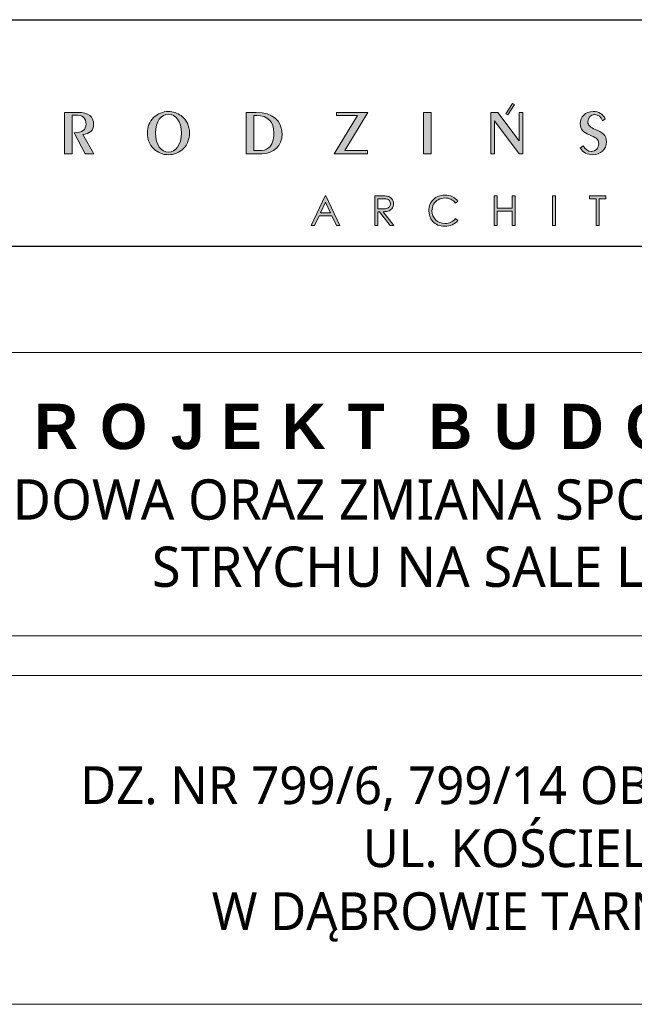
# Model space of a CAD drawing. Header units: millimetres. Extents: x 80301 to 146489, y -78581 to -28273.
# Tile 49 of 135: x 105066 to 105378, y -63404 to -62903. Entities that reach past the tile are written whole.
import ezdxf

# ---------------------------------------------------------------- set-up
doc = ezdxf.new("R2010")
doc.units = ezdxf.units.MM
doc.layers.add('opis..KF', color=250, linetype='Continuous', lineweight=15)
doc.styles.add('ARCH', font='segoeuil.ttf')

# ---------------------------------------------------------------- blocks, each defined once
blk = doc.blocks.new('A$C3E4B4AA6')
at = {"layer": 'opis..KF', "lineweight": 0}
h = blk.add_hatch(color=256, dxfattribs=at)
h.dxf.hatch_style = 1
edge = h.paths.add_edge_path()
edge.add_spline(control_points=[(450.52, 40.88), (450.52, 40.88), (450.52, 59.11), (450.52, 59.11), (450.52, 59.11), (450.52, 59.11), (448.89, 59.11), (448.89, 59.11), (448.89, 59.11), (448.89, 59.11), (448.89, 46.51), (448.89, 46.51), (448.89, 46.51), (448.89, 46.51), (439.46, 59.11), (439.46, 59.11), (439.46, 59.11), (439.46, 59.11), (436.36, 59.11), (436.36, 59.11), (436.36, 59.11), (436.36, 59.11), (436.36, 40.88), (436.36, 40.88), (436.36, 40.88), (436.36, 40.88), (437.97, 40.88), (437.97, 40.88), (437.97, 40.88), (437.97, 40.88), (437.97, 55.4), (437.97, 55.4), (437.97, 55.4), (437.97, 55.4), (448.89, 40.88), (448.89, 40.88), (448.89, 40.88), (448.89, 40.88), (450.52, 40.88), (450.52, 40.88)], knot_values=[0, 0, 0, 0, 0.090909, 0.090909, 0.090909, 0.091009, 0.181818, 0.181818, 0.181818, 0.181918, 0.272727, 0.272727, 0.272727, 0.272827, 0.363636, 0.363636, 0.363636, 0.363736, 0.454545, 0.454545, 0.454545, 0.454645, 0.545455, 0.545455, 0.545455, 0.545555, 0.636364, 0.636364, 0.636364, 0.636464, 0.727273, 0.727273, 0.727273, 0.727373, 0.818182, 0.818182, 0.818182, 0.818282, 1, 1, 1, 1], degree=3, periodic=0)
edge = h.paths.add_edge_path()
edge.add_spline(control_points=[(443.87, 58.02), (443.87, 58.02), (446.85, 62.62), (446.85, 62.62), (446.85, 62.62), (446.85, 62.62), (445.89, 63.1), (445.89, 63.1), (445.89, 63.1), (445.89, 63.1), (442.91, 58.5), (442.91, 58.5), (442.91, 58.5), (442.91, 58.5), (443.87, 58.02), (443.87, 58.02)], knot_values=[0, 0, 0, 0, 0.2, 0.2, 0.2, 0.2001, 0.4, 0.4, 0.4, 0.4001, 0.6, 0.6, 0.6, 0.6001, 1, 1, 1, 1], degree=3, periodic=0)
h = blk.add_hatch(color=256, dxfattribs=at)
h.dxf.hatch_style = 1
edge = h.paths.add_edge_path()
edge.add_spline(control_points=[(261.21, 40.88), (261.21, 40.88), (256.36, 49.43), (256.36, 49.43), (256.36, 49.43), (259.43, 49.58), (261.11, 51.19), (261.11, 53.77), (261.11, 53.77), (261.11, 57.23), (258.82, 59.11), (254.24, 59.11), (254.24, 59.11), (254.24, 59.11), (248.27, 59.11), (248.27, 59.11), (248.27, 59.11), (248.27, 59.11), (248.27, 40.88), (248.27, 40.88), (248.27, 40.88), (248.27, 40.88), (251.66, 40.88), (251.66, 40.88), (251.66, 40.88), (251.66, 40.88), (251.66, 57.94), (251.66, 57.94), (251.66, 57.94), (251.66, 57.94), (253.05, 57.94), (253.05, 57.94), (253.05, 57.94), (256.22, 57.94), (257.78, 56.62), (257.78, 53.92), (257.78, 53.92), (257.78, 51.31), (256.14, 50.36), (252.51, 50.12), (252.51, 50.12), (252.51, 50.12), (257.41, 40.88), (257.41, 40.88), (257.41, 40.88), (257.41, 40.88), (261.21, 40.88), (261.21, 40.88)], knot_values=[0, 0, 0, 0, 0.076923, 0.076923, 0.076923, 0.077023, 0.153846, 0.153846, 0.153846, 0.153946, 0.230769, 0.230769, 0.230769, 0.230869, 0.307692, 0.307692, 0.307692, 0.307792, 0.384615, 0.384615, 0.384615, 0.384715, 0.461538, 0.461538, 0.461538, 0.461638, 0.538462, 0.538462, 0.538462, 0.538562, 0.615385, 0.615385, 0.615385, 0.615485, 0.692308, 0.692308, 0.692308, 0.692408, 0.769231, 0.769231, 0.769231, 0.769331, 0.846154, 0.846154, 0.846154, 0.846254, 1, 1, 1, 1], degree=3, periodic=0)
h = blk.add_hatch(color=256, dxfattribs=at)
h.dxf.hatch_style = 1
edge = h.paths.add_edge_path()
edge.add_spline(control_points=[(303.45, 49.95), (303.45, 53.16), (302.11, 55.89), (299.68, 57.69), (299.68, 57.69), (298.04, 58.86), (296.14, 59.5), (294.15, 59.5), (294.15, 59.5), (291.66, 59.5), (289.35, 58.52), (287.59, 56.79), (287.59, 56.79), (285.79, 55.04), (284.84, 52.65), (284.84, 49.95), (284.84, 49.95), (284.84, 47.27), (285.79, 44.9), (287.54, 43.15), (287.54, 43.15), (289.35, 41.35), (291.64, 40.44), (294.15, 40.44), (294.15, 40.44), (296.63, 40.44), (298.92, 41.35), (300.72, 43.15), (300.72, 43.15), (302.5, 44.9), (303.45, 47.27), (303.45, 49.95)], knot_values=[0, 0, 0, 0, 0.111111, 0.111111, 0.111111, 0.111211, 0.222222, 0.222222, 0.222222, 0.222322, 0.333333, 0.333333, 0.333333, 0.333433, 0.444444, 0.444444, 0.444444, 0.444544, 0.555556, 0.555556, 0.555556, 0.555656, 0.666667, 0.666667, 0.666667, 0.666767, 0.777778, 0.777778, 0.777778, 0.777878, 1, 1, 1, 1], degree=3, periodic=0)
edge = h.paths.add_edge_path(flags=16)
edge.add_spline(control_points=[(299.85, 49.95), (299.85, 44.76), (297.31, 41.61), (294.15, 41.61), (294.15, 41.61), (290.95, 41.61), (288.44, 44.78), (288.44, 49.95), (288.44, 49.95), (288.44, 55.14), (290.95, 58.33), (294.15, 58.33), (294.15, 58.33), (297.31, 58.33), (299.85, 55.16), (299.85, 49.95)], knot_values=[0, 0, 0, 0, 0.2, 0.2, 0.2, 0.2001, 0.4, 0.4, 0.4, 0.4001, 0.6, 0.6, 0.6, 0.6001, 1, 1, 1, 1], degree=3, periodic=0)
h = blk.add_hatch(color=256, dxfattribs=at)
h.dxf.hatch_style = 1
edge = h.paths.add_edge_path()
edge.add_spline(control_points=[(344.26, 49.58), (344.26, 55.48), (340.09, 59.11), (332.9, 59.11), (332.9, 59.11), (332.9, 59.11), (328.45, 59.11), (328.45, 59.11), (328.45, 59.11), (328.45, 59.11), (328.45, 40.88), (328.45, 40.88), (328.45, 40.88), (328.45, 40.88), (335.34, 40.88), (335.34, 40.88), (335.34, 40.88), (340.72, 40.88), (344.26, 44.39), (344.26, 49.58)], knot_values=[0, 0, 0, 0, 0.166667, 0.166667, 0.166667, 0.166767, 0.333333, 0.333333, 0.333333, 0.333433, 0.5, 0.5, 0.5, 0.5001, 0.666667, 0.666667, 0.666667, 0.666767, 1, 1, 1, 1], degree=3, periodic=0)
edge = h.paths.add_edge_path(flags=16)
edge.add_spline(control_points=[(340.63, 50.04), (340.63, 47), (339.75, 44.71), (338.31, 43.44), (338.31, 43.44), (337.29, 42.56), (335.85, 42.25), (333.81, 42.25), (333.81, 42.25), (333.81, 42.25), (331.81, 42.25), (331.81, 42.25), (331.81, 42.25), (331.81, 42.25), (331.81, 57.74), (331.81, 57.74), (331.81, 57.74), (331.81, 57.74), (333.07, 57.74), (333.07, 57.74), (333.07, 57.74), (337.97, 57.74), (340.63, 55.01), (340.63, 50.04)], knot_values=[0, 0, 0, 0, 0.142857, 0.142857, 0.142857, 0.142957, 0.285714, 0.285714, 0.285714, 0.285814, 0.428571, 0.428571, 0.428571, 0.428671, 0.571429, 0.571429, 0.571429, 0.571529, 0.714286, 0.714286, 0.714286, 0.714386, 1, 1, 1, 1], degree=3, periodic=0)
h = blk.add_hatch(color=256, dxfattribs=at)
h.dxf.hatch_style = 1
edge = h.paths.add_edge_path()
edge.add_spline(control_points=[(382.16, 59.11), (382.16, 59.11), (368.32, 59.11), (368.32, 59.11), (368.32, 59.11), (368.32, 59.11), (368.32, 57.74), (368.32, 57.74), (368.32, 57.74), (368.32, 57.74), (377.58, 57.74), (377.58, 57.74), (377.58, 57.74), (377.58, 57.74), (367.28, 40.88), (367.28, 40.88), (367.28, 40.88), (367.28, 40.88), (381.97, 40.88), (381.97, 40.88), (381.97, 40.88), (381.97, 40.88), (381.97, 42.25), (381.97, 42.25), (381.97, 42.25), (381.97, 42.25), (371.88, 42.25), (371.88, 42.25), (371.88, 42.25), (371.88, 42.25), (382.16, 59.11), (382.16, 59.11)], knot_values=[0, 0, 0, 0, 0.111111, 0.111111, 0.111111, 0.111211, 0.222222, 0.222222, 0.222222, 0.222322, 0.333333, 0.333333, 0.333333, 0.333433, 0.444444, 0.444444, 0.444444, 0.444544, 0.555556, 0.555556, 0.555556, 0.555656, 0.666667, 0.666667, 0.666667, 0.666767, 0.777778, 0.777778, 0.777778, 0.777878, 1, 1, 1, 1], degree=3, periodic=0)
h = blk.add_hatch(color=256, dxfattribs=at)
h.dxf.hatch_style = 1
edge = h.paths.add_edge_path()
edge.add_spline(control_points=[(410.03, 40.88), (410.03, 40.88), (410.03, 59.11), (410.03, 59.11), (410.03, 59.11), (410.03, 59.11), (406.69, 59.11), (406.69, 59.11), (406.69, 59.11), (406.69, 59.11), (406.69, 40.88), (406.69, 40.88), (406.69, 40.88), (406.69, 40.88), (410.03, 40.88), (410.03, 40.88)], knot_values=[0, 0, 0, 0, 0.2, 0.2, 0.2, 0.2001, 0.4, 0.4, 0.4, 0.4001, 0.6, 0.6, 0.6, 0.6001, 1, 1, 1, 1], degree=3, periodic=0)
h = blk.add_hatch(color=256, dxfattribs=at)
h.dxf.hatch_style = 1
edge = h.paths.add_edge_path()
edge.add_spline(control_points=[(487.4, 46.07), (487.4, 49.21), (485.45, 50.31), (482.45, 51.6), (482.45, 51.6), (480.41, 52.48), (479.16, 53.28), (479.16, 55.04), (479.16, 55.04), (479.16, 56.87), (480.41, 58.11), (482.16, 58.11), (482.16, 58.11), (483.79, 58.11), (485.04, 57.18), (485.67, 55.45), (485.67, 55.45), (485.67, 55.45), (486.86, 56.26), (486.86, 56.26), (486.86, 56.26), (485.94, 58.33), (483.99, 59.5), (481.48, 59.5), (481.48, 59.5), (478.07, 59.5), (475.8, 57.18), (475.8, 54.09), (475.8, 54.09), (475.8, 51.63), (477.12, 50.31), (479.82, 49.19), (479.82, 49.19), (482.28, 48.19), (483.96, 47.53), (483.96, 45.22), (483.96, 45.22), (483.96, 43.32), (482.65, 41.91), (480.68, 41.91), (480.68, 41.91), (479.29, 41.91), (477.95, 42.76), (477.12, 44.34), (477.12, 44.34), (477.12, 44.34), (475.78, 43.39), (475.78, 43.39), (475.78, 43.39), (477.12, 41.35), (478.9, 40.44), (481.38, 40.44), (481.38, 40.44), (484.84, 40.44), (487.4, 42.78), (487.4, 46.07)], knot_values=[0, 0, 0, 0, 0.066667, 0.066667, 0.066667, 0.066767, 0.133333, 0.133333, 0.133333, 0.133433, 0.2, 0.2, 0.2, 0.2001, 0.266667, 0.266667, 0.266667, 0.266767, 0.333333, 0.333333, 0.333333, 0.333433, 0.4, 0.4, 0.4, 0.4001, 0.466667, 0.466667, 0.466667, 0.466767, 0.533333, 0.533333, 0.533333, 0.533433, 0.6, 0.6, 0.6, 0.6001, 0.666667, 0.666667, 0.666667, 0.666767, 0.733333, 0.733333, 0.733333, 0.733433, 0.8, 0.8, 0.8, 0.8001, 0.866667, 0.866667, 0.866667, 0.866767, 1, 1, 1, 1], degree=3, periodic=0)
h = blk.add_hatch(color=256, dxfattribs=at)
h.dxf.hatch_style = 1
edge = h.paths.add_edge_path()
edge.add_spline(control_points=[(363.59, 22.31), (363.59, 22.31), (369.72, 9.18), (369.72, 9.18), (369.72, 9.18), (369.72, 9.18), (368.31, 9.18), (368.31, 9.18), (368.31, 9.18), (368.31, 9.18), (366.25, 13.5), (366.25, 13.5), (366.25, 13.5), (366.25, 13.5), (360.57, 13.5), (360.57, 13.5), (360.57, 13.5), (360.57, 13.5), (358.53, 9.18), (358.53, 9.18), (358.53, 9.18), (358.53, 9.18), (357.06, 9.18), (357.06, 9.18), (357.06, 9.18), (357.06, 9.18), (363.26, 22.31), (363.26, 22.31), (363.26, 22.31), (363.26, 22.31), (363.59, 22.31), (363.59, 22.31)], knot_values=[0, 0, 0, 0, 0.111111, 0.111111, 0.111111, 0.111211, 0.222222, 0.222222, 0.222222, 0.222322, 0.333333, 0.333333, 0.333333, 0.333433, 0.444444, 0.444444, 0.444444, 0.444544, 0.555556, 0.555556, 0.555556, 0.555656, 0.666667, 0.666667, 0.666667, 0.666767, 0.777778, 0.777778, 0.777778, 0.777878, 1, 1, 1, 1], degree=3, periodic=0)
edge = h.paths.add_edge_path(flags=16)
edge.add_spline(control_points=[(363.43, 19.56), (363.43, 19.56), (361.17, 14.78), (361.17, 14.78), (361.17, 14.78), (361.17, 14.78), (365.68, 14.78), (365.68, 14.78), (365.68, 14.78), (365.68, 14.78), (363.43, 19.56), (363.43, 19.56)], knot_values=[0, 0, 0, 0, 0.25, 0.25, 0.25, 0.2501, 0.5, 0.5, 0.5, 0.5001, 1, 1, 1, 1], degree=3, periodic=0)
h = blk.add_hatch(color=256, dxfattribs=at)
h.dxf.hatch_style = 1
edge = h.paths.add_edge_path()
edge.add_spline(control_points=[(385.19, 22.31), (385.19, 22.31), (387.81, 22.31), (387.81, 22.31), (387.81, 22.31), (389.27, 22.31), (390.26, 22.25), (390.78, 22.13), (390.78, 22.13), (391.56, 21.96), (392.19, 21.57), (392.68, 20.99), (392.68, 20.99), (393.17, 20.4), (393.42, 19.68), (393.42, 18.82), (393.42, 18.82), (393.42, 18.11), (393.25, 17.48), (392.91, 16.94), (392.91, 16.94), (392.58, 16.4), (392.09, 15.99), (391.47, 15.72), (391.47, 15.72), (390.84, 15.44), (389.98, 15.3), (388.87, 15.29), (388.87, 15.29), (388.87, 15.29), (393.6, 9.18), (393.6, 9.18), (393.6, 9.18), (393.6, 9.18), (391.99, 9.18), (391.99, 9.18), (391.99, 9.18), (391.99, 9.18), (387.26, 15.29), (387.26, 15.29), (387.26, 15.29), (387.26, 15.29), (386.51, 15.29), (386.51, 15.29), (386.51, 15.29), (386.51, 15.29), (386.51, 9.18), (386.51, 9.18), (386.51, 9.18), (386.51, 9.18), (385.19, 9.18), (385.19, 9.18), (385.19, 9.18), (385.19, 9.18), (385.19, 22.31), (385.19, 22.31)], knot_values=[0, 0, 0, 0, 0.066667, 0.066667, 0.066667, 0.066767, 0.133333, 0.133333, 0.133333, 0.133433, 0.2, 0.2, 0.2, 0.2001, 0.266667, 0.266667, 0.266667, 0.266767, 0.333333, 0.333333, 0.333333, 0.333433, 0.4, 0.4, 0.4, 0.4001, 0.466667, 0.466667, 0.466667, 0.466767, 0.533333, 0.533333, 0.533333, 0.533433, 0.6, 0.6, 0.6, 0.6001, 0.666667, 0.666667, 0.666667, 0.666767, 0.733333, 0.733333, 0.733333, 0.733433, 0.8, 0.8, 0.8, 0.8001, 0.866667, 0.866667, 0.866667, 0.866767, 1, 1, 1, 1], degree=3, periodic=0)
edge = h.paths.add_edge_path(flags=16)
edge.add_spline(control_points=[(386.51, 21.03), (386.51, 21.03), (386.51, 16.57), (386.51, 16.57), (386.51, 16.57), (386.51, 16.57), (388.77, 16.55), (388.77, 16.55), (388.77, 16.55), (389.65, 16.55), (390.3, 16.64), (390.72, 16.8), (390.72, 16.8), (391.14, 16.97), (391.47, 17.24), (391.71, 17.6), (391.71, 17.6), (391.94, 17.97), (392.06, 18.37), (392.06, 18.83), (392.06, 18.83), (392.06, 19.27), (391.94, 19.67), (391.7, 20.03), (391.7, 20.03), (391.47, 20.39), (391.15, 20.65), (390.76, 20.8), (390.76, 20.8), (390.38, 20.96), (389.73, 21.03), (388.83, 21.03), (388.83, 21.03), (388.83, 21.03), (386.51, 21.03), (386.51, 21.03)], knot_values=[0, 0, 0, 0, 0.1, 0.1, 0.1, 0.1001, 0.2, 0.2, 0.2, 0.2001, 0.3, 0.3, 0.3, 0.3001, 0.4, 0.4, 0.4, 0.4001, 0.5, 0.5, 0.5, 0.5001, 0.6, 0.6, 0.6, 0.6001, 0.7, 0.7, 0.7, 0.7001, 0.8, 0.8, 0.8, 0.8001, 1, 1, 1, 1], degree=3, periodic=0)
h = blk.add_hatch(color=256, dxfattribs=at)
h.dxf.hatch_style = 1
edge = h.paths.add_edge_path()
edge.add_spline(control_points=[(421.82, 19.89), (421.82, 19.89), (420.79, 19.09), (420.79, 19.09), (420.79, 19.09), (420.22, 19.84), (419.53, 20.4), (418.73, 20.79), (418.73, 20.79), (417.93, 21.17), (417.05, 21.36), (416.09, 21.36), (416.09, 21.36), (415.05, 21.36), (414.08, 21.11), (413.18, 20.61), (413.18, 20.61), (412.29, 20.1), (411.6, 19.43), (411.11, 18.58), (411.11, 18.58), (410.62, 17.73), (410.38, 16.78), (410.38, 15.72), (410.38, 15.72), (410.38, 14.12), (410.92, 12.78), (412.02, 11.71), (412.02, 11.71), (413.12, 10.64), (414.5, 10.1), (416.17, 10.1), (416.17, 10.1), (418.01, 10.1), (419.55, 10.82), (420.79, 12.26), (420.79, 12.26), (420.79, 12.26), (421.82, 11.47), (421.82, 11.47), (421.82, 11.47), (421.17, 10.64), (420.35, 9.99), (419.37, 9.54), (419.37, 9.54), (418.39, 9.08), (417.3, 8.86), (416.09, 8.86), (416.09, 8.86), (413.79, 8.86), (411.98, 9.62), (410.66, 11.15), (410.66, 11.15), (409.54, 12.44), (408.99, 14), (408.99, 15.82), (408.99, 15.82), (408.99, 17.74), (409.66, 19.36), (411.01, 20.67), (411.01, 20.67), (412.36, 21.99), (414.04, 22.64), (416.07, 22.64), (416.07, 22.64), (417.3, 22.64), (418.4, 22.4), (419.39, 21.92), (419.39, 21.92), (420.38, 21.43), (421.19, 20.76), (421.82, 19.89)], knot_values=[0, 0, 0, 0, 0.052632, 0.052632, 0.052632, 0.052732, 0.105263, 0.105263, 0.105263, 0.105363, 0.157895, 0.157895, 0.157895, 0.157995, 0.210526, 0.210526, 0.210526, 0.210626, 0.263158, 0.263158, 0.263158, 0.263258, 0.315789, 0.315789, 0.315789, 0.315889, 0.368421, 0.368421, 0.368421, 0.368521, 0.421053, 0.421053, 0.421053, 0.421153, 0.473684, 0.473684, 0.473684, 0.473784, 0.526316, 0.526316, 0.526316, 0.526416, 0.578947, 0.578947, 0.578947, 0.579047, 0.631579, 0.631579, 0.631579, 0.631679, 0.684211, 0.684211, 0.684211, 0.684311, 0.736842, 0.736842, 0.736842, 0.736942, 0.789474, 0.789474, 0.789474, 0.789574, 0.842105, 0.842105, 0.842105, 0.842205, 0.894737, 0.894737, 0.894737, 0.894837, 1, 1, 1, 1], degree=3, periodic=0)
h = blk.add_hatch(color=256, dxfattribs=at)
h.dxf.hatch_style = 1
edge = h.paths.add_edge_path()
edge.add_spline(control_points=[(437.81, 22.31), (437.81, 22.31), (439.13, 22.31), (439.13, 22.31), (439.13, 22.31), (439.13, 22.31), (439.13, 16.81), (439.13, 16.81), (439.13, 16.81), (439.13, 16.81), (445.82, 16.81), (445.82, 16.81), (445.82, 16.81), (445.82, 16.81), (445.82, 22.31), (445.82, 22.31), (445.82, 22.31), (445.82, 22.31), (447.13, 22.31), (447.13, 22.31), (447.13, 22.31), (447.13, 22.31), (447.13, 9.18), (447.13, 9.18), (447.13, 9.18), (447.13, 9.18), (445.82, 9.18), (445.82, 9.18), (445.82, 9.18), (445.82, 9.18), (445.82, 15.53), (445.82, 15.53), (445.82, 15.53), (445.82, 15.53), (439.13, 15.53), (439.13, 15.53), (439.13, 15.53), (439.13, 15.53), (439.13, 9.18), (439.13, 9.18), (439.13, 9.18), (439.13, 9.18), (437.81, 9.18), (437.81, 9.18), (437.81, 9.18), (437.81, 9.18), (437.81, 22.31), (437.81, 22.31)], knot_values=[0, 0, 0, 0, 0.076923, 0.076923, 0.076923, 0.077023, 0.153846, 0.153846, 0.153846, 0.153946, 0.230769, 0.230769, 0.230769, 0.230869, 0.307692, 0.307692, 0.307692, 0.307792, 0.384615, 0.384615, 0.384615, 0.384715, 0.461538, 0.461538, 0.461538, 0.461638, 0.538462, 0.538462, 0.538462, 0.538562, 0.615385, 0.615385, 0.615385, 0.615485, 0.692308, 0.692308, 0.692308, 0.692408, 0.769231, 0.769231, 0.769231, 0.769331, 0.846154, 0.846154, 0.846154, 0.846254, 1, 1, 1, 1], degree=3, periodic=0)
h = blk.add_hatch(color=256, dxfattribs=at)
h.dxf.hatch_style = 1
edge = h.paths.add_edge_path()
edge.add_spline(control_points=[(463.51, 22.31), (463.51, 22.31), (464.83, 22.31), (464.83, 22.31), (464.83, 22.31), (464.83, 22.31), (464.83, 9.18), (464.83, 9.18), (464.83, 9.18), (464.83, 9.18), (463.51, 9.18), (463.51, 9.18), (463.51, 9.18), (463.51, 9.18), (463.51, 22.31), (463.51, 22.31)], knot_values=[0, 0, 0, 0, 0.2, 0.2, 0.2, 0.2001, 0.4, 0.4, 0.4, 0.4001, 0.6, 0.6, 0.6, 0.6001, 1, 1, 1, 1], degree=3, periodic=0)
h = blk.add_hatch(color=256, dxfattribs=at)
h.dxf.hatch_style = 1
edge = h.paths.add_edge_path()
edge.add_spline(control_points=[(479.91, 21.03), (479.91, 21.03), (479.91, 22.31), (479.91, 22.31), (479.91, 22.31), (479.91, 22.31), (487.09, 22.31), (487.09, 22.31), (487.09, 22.31), (487.09, 22.31), (487.09, 21.03), (487.09, 21.03), (487.09, 21.03), (487.09, 21.03), (484.17, 21.03), (484.17, 21.03), (484.17, 21.03), (484.17, 21.03), (484.17, 9.18), (484.17, 9.18), (484.17, 9.18), (484.17, 9.18), (482.83, 9.18), (482.83, 9.18), (482.83, 9.18), (482.83, 9.18), (482.83, 21.03), (482.83, 21.03), (482.83, 21.03), (482.83, 21.03), (479.91, 21.03), (479.91, 21.03)], knot_values=[0, 0, 0, 0, 0.111111, 0.111111, 0.111111, 0.111211, 0.222222, 0.222222, 0.222222, 0.222322, 0.333333, 0.333333, 0.333333, 0.333433, 0.444444, 0.444444, 0.444444, 0.444544, 0.555556, 0.555556, 0.555556, 0.555656, 0.666667, 0.666667, 0.666667, 0.666767, 0.777778, 0.777778, 0.777778, 0.777878, 1, 1, 1, 1], degree=3, periodic=0)
at = {"layer": 'opis..KF', "lineweight": 30}
blk.add_lwpolyline([(0, 100), (933, 100), (933, 0), (0, 0)], close=True, dxfattribs=at)
at = {"layer": 'opis..KF', "lineweight": 0}
for points, knots in [([(443.87, 58.02), (443.87, 58.02), (446.85, 62.62), (446.85, 62.62), (446.85, 62.62), (446.85, 62.62), (445.89, 63.1), (445.89, 63.1), (445.89, 63.1), (445.89, 63.1), (442.91, 58.5), (442.91, 58.5), (442.91, 58.5), (442.91, 58.5), (443.87, 58.02), (443.87, 58.02)], [0, 0, 0, 0, 0.2, 0.2, 0.2, 0.2, 0.4, 0.4, 0.4, 0.4, 0.6, 0.6, 0.6, 0.6, 1, 1, 1, 1]), ([(261.21, 40.88), (261.21, 40.88), (256.36, 49.43), (256.36, 49.43), (256.36, 49.43), (259.43, 49.58), (261.11, 51.19), (261.11, 53.77), (261.11, 53.77), (261.11, 57.23), (258.82, 59.11), (254.24, 59.11), (254.24, 59.11), (254.24, 59.11), (248.27, 59.11), (248.27, 59.11), (248.27, 59.11), (248.27, 59.11), (248.27, 40.88), (248.27, 40.88), (248.27, 40.88), (248.27, 40.88), (251.66, 40.88), (251.66, 40.88), (251.66, 40.88), (251.66, 40.88), (251.66, 57.94), (251.66, 57.94), (251.66, 57.94), (251.66, 57.94), (253.05, 57.94), (253.05, 57.94), (253.05, 57.94), (256.22, 57.94), (257.78, 56.62), (257.78, 53.92), (257.78, 53.92), (257.78, 51.31), (256.14, 50.36), (252.51, 50.12), (252.51, 50.12), (252.51, 50.12), (257.41, 40.88), (257.41, 40.88), (257.41, 40.88), (257.41, 40.88), (261.21, 40.88), (261.21, 40.88)], [0, 0, 0, 0, 0.076923, 0.076923, 0.076923, 0.076923, 0.153846, 0.153846, 0.153846, 0.153846, 0.230769, 0.230769, 0.230769, 0.230769, 0.307692, 0.307692, 0.307692, 0.307692, 0.384615, 0.384615, 0.384615, 0.384615, 0.461538, 0.461538, 0.461538, 0.461538, 0.538462, 0.538462, 0.538462, 0.538462, 0.615385, 0.615385, 0.615385, 0.615385, 0.692308, 0.692308, 0.692308, 0.692308, 0.769231, 0.769231, 0.769231, 0.769231, 0.846154, 0.846154, 0.846154, 0.846154, 1, 1, 1, 1]), ([(303.45, 49.95), (303.45, 53.16), (302.11, 55.89), (299.68, 57.69), (299.68, 57.69), (298.04, 58.86), (296.14, 59.5), (294.15, 59.5), (294.15, 59.5), (291.66, 59.5), (289.35, 58.52), (287.59, 56.79), (287.59, 56.79), (285.79, 55.04), (284.84, 52.65), (284.84, 49.95), (284.84, 49.95), (284.84, 47.27), (285.79, 44.9), (287.54, 43.15), (287.54, 43.15), (289.35, 41.35), (291.64, 40.44), (294.15, 40.44), (294.15, 40.44), (296.63, 40.44), (298.92, 41.35), (300.72, 43.15), (300.72, 43.15), (302.5, 44.9), (303.45, 47.27), (303.45, 49.95)], [0, 0, 0, 0, 0.111111, 0.111111, 0.111111, 0.111111, 0.222222, 0.222222, 0.222222, 0.222222, 0.333333, 0.333333, 0.333333, 0.333333, 0.444444, 0.444444, 0.444444, 0.444444, 0.555556, 0.555556, 0.555556, 0.555556, 0.666667, 0.666667, 0.666667, 0.666667, 0.777778, 0.777778, 0.777778, 0.777778, 1, 1, 1, 1]), ([(299.85, 49.95), (299.85, 44.76), (297.31, 41.61), (294.15, 41.61), (294.15, 41.61), (290.95, 41.61), (288.44, 44.78), (288.44, 49.95), (288.44, 49.95), (288.44, 55.14), (290.95, 58.33), (294.15, 58.33), (294.15, 58.33), (297.31, 58.33), (299.85, 55.16), (299.85, 49.95)], [0, 0, 0, 0, 0.2, 0.2, 0.2, 0.2, 0.4, 0.4, 0.4, 0.4, 0.6, 0.6, 0.6, 0.6, 1, 1, 1, 1]), ([(344.26, 49.58), (344.26, 55.48), (340.09, 59.11), (332.9, 59.11), (332.9, 59.11), (332.9, 59.11), (328.45, 59.11), (328.45, 59.11), (328.45, 59.11), (328.45, 59.11), (328.45, 40.88), (328.45, 40.88), (328.45, 40.88), (328.45, 40.88), (335.34, 40.88), (335.34, 40.88), (335.34, 40.88), (340.72, 40.88), (344.26, 44.39), (344.26, 49.58)], [0, 0, 0, 0, 0.166667, 0.166667, 0.166667, 0.166667, 0.333333, 0.333333, 0.333333, 0.333333, 0.5, 0.5, 0.5, 0.5, 0.666667, 0.666667, 0.666667, 0.666667, 1, 1, 1, 1]), ([(340.63, 50.04), (340.63, 47), (339.75, 44.71), (338.31, 43.44), (338.31, 43.44), (337.29, 42.56), (335.85, 42.25), (333.81, 42.25), (333.81, 42.25), (333.81, 42.25), (331.81, 42.25), (331.81, 42.25), (331.81, 42.25), (331.81, 42.25), (331.81, 57.74), (331.81, 57.74), (331.81, 57.74), (331.81, 57.74), (333.07, 57.74), (333.07, 57.74), (333.07, 57.74), (337.97, 57.74), (340.63, 55.01), (340.63, 50.04)], [0, 0, 0, 0, 0.142857, 0.142857, 0.142857, 0.142857, 0.285714, 0.285714, 0.285714, 0.285714, 0.428571, 0.428571, 0.428571, 0.428571, 0.571429, 0.571429, 0.571429, 0.571429, 0.714286, 0.714286, 0.714286, 0.714286, 1, 1, 1, 1]), ([(382.16, 59.11), (382.16, 59.11), (368.32, 59.11), (368.32, 59.11), (368.32, 59.11), (368.32, 59.11), (368.32, 57.74), (368.32, 57.74), (368.32, 57.74), (368.32, 57.74), (377.58, 57.74), (377.58, 57.74), (377.58, 57.74), (377.58, 57.74), (367.28, 40.88), (367.28, 40.88), (367.28, 40.88), (367.28, 40.88), (381.97, 40.88), (381.97, 40.88), (381.97, 40.88), (381.97, 40.88), (381.97, 42.25), (381.97, 42.25), (381.97, 42.25), (381.97, 42.25), (371.88, 42.25), (371.88, 42.25), (371.88, 42.25), (371.88, 42.25), (382.16, 59.11), (382.16, 59.11)], [0, 0, 0, 0, 0.111111, 0.111111, 0.111111, 0.111111, 0.222222, 0.222222, 0.222222, 0.222222, 0.333333, 0.333333, 0.333333, 0.333333, 0.444444, 0.444444, 0.444444, 0.444444, 0.555556, 0.555556, 0.555556, 0.555556, 0.666667, 0.666667, 0.666667, 0.666667, 0.777778, 0.777778, 0.777778, 0.777778, 1, 1, 1, 1]), ([(410.03, 40.88), (410.03, 40.88), (410.03, 59.11), (410.03, 59.11), (410.03, 59.11), (410.03, 59.11), (406.69, 59.11), (406.69, 59.11), (406.69, 59.11), (406.69, 59.11), (406.69, 40.88), (406.69, 40.88), (406.69, 40.88), (406.69, 40.88), (410.03, 40.88), (410.03, 40.88)], [0, 0, 0, 0, 0.2, 0.2, 0.2, 0.2, 0.4, 0.4, 0.4, 0.4, 0.6, 0.6, 0.6, 0.6, 1, 1, 1, 1]), ([(450.52, 40.88), (450.52, 40.88), (450.52, 59.11), (450.52, 59.11), (450.52, 59.11), (450.52, 59.11), (448.89, 59.11), (448.89, 59.11), (448.89, 59.11), (448.89, 59.11), (448.89, 46.51), (448.89, 46.51), (448.89, 46.51), (448.89, 46.51), (439.46, 59.11), (439.46, 59.11), (439.46, 59.11), (439.46, 59.11), (436.36, 59.11), (436.36, 59.11), (436.36, 59.11), (436.36, 59.11), (436.36, 40.88), (436.36, 40.88), (436.36, 40.88), (436.36, 40.88), (437.97, 40.88), (437.97, 40.88), (437.97, 40.88), (437.97, 40.88), (437.97, 55.4), (437.97, 55.4), (437.97, 55.4), (437.97, 55.4), (448.89, 40.88), (448.89, 40.88), (448.89, 40.88), (448.89, 40.88), (450.52, 40.88), (450.52, 40.88)], [0, 0, 0, 0, 0.090909, 0.090909, 0.090909, 0.090909, 0.181818, 0.181818, 0.181818, 0.181818, 0.272727, 0.272727, 0.272727, 0.272727, 0.363636, 0.363636, 0.363636, 0.363636, 0.454545, 0.454545, 0.454545, 0.454545, 0.545455, 0.545455, 0.545455, 0.545455, 0.636364, 0.636364, 0.636364, 0.636364, 0.727273, 0.727273, 0.727273, 0.727273, 0.818182, 0.818182, 0.818182, 0.818182, 1, 1, 1, 1]), ([(487.4, 46.07), (487.4, 49.21), (485.45, 50.31), (482.45, 51.6), (482.45, 51.6), (480.41, 52.48), (479.16, 53.28), (479.16, 55.04), (479.16, 55.04), (479.16, 56.87), (480.41, 58.11), (482.16, 58.11), (482.16, 58.11), (483.79, 58.11), (485.04, 57.18), (485.67, 55.45), (485.67, 55.45), (485.67, 55.45), (486.86, 56.26), (486.86, 56.26), (486.86, 56.26), (485.94, 58.33), (483.99, 59.5), (481.48, 59.5), (481.48, 59.5), (478.07, 59.5), (475.8, 57.18), (475.8, 54.09), (475.8, 54.09), (475.8, 51.63), (477.12, 50.31), (479.82, 49.19), (479.82, 49.19), (482.28, 48.19), (483.96, 47.53), (483.96, 45.22), (483.96, 45.22), (483.96, 43.32), (482.65, 41.91), (480.68, 41.91), (480.68, 41.91), (479.29, 41.91), (477.95, 42.76), (477.12, 44.34), (477.12, 44.34), (477.12, 44.34), (475.78, 43.39), (475.78, 43.39), (475.78, 43.39), (477.12, 41.35), (478.9, 40.44), (481.38, 40.44), (481.38, 40.44), (484.84, 40.44), (487.4, 42.78), (487.4, 46.07)], [0, 0, 0, 0, 0.066667, 0.066667, 0.066667, 0.066667, 0.133333, 0.133333, 0.133333, 0.133333, 0.2, 0.2, 0.2, 0.2, 0.266667, 0.266667, 0.266667, 0.266667, 0.333333, 0.333333, 0.333333, 0.333333, 0.4, 0.4, 0.4, 0.4, 0.466667, 0.466667, 0.466667, 0.466667, 0.533333, 0.533333, 0.533333, 0.533333, 0.6, 0.6, 0.6, 0.6, 0.666667, 0.666667, 0.666667, 0.666667, 0.733333, 0.733333, 0.733333, 0.733333, 0.8, 0.8, 0.8, 0.8, 0.866667, 0.866667, 0.866667, 0.866667, 1, 1, 1, 1]), ([(363.59, 22.31), (363.59, 22.31), (369.72, 9.18), (369.72, 9.18), (369.72, 9.18), (369.72, 9.18), (368.31, 9.18), (368.31, 9.18), (368.31, 9.18), (368.31, 9.18), (366.25, 13.5), (366.25, 13.5), (366.25, 13.5), (366.25, 13.5), (360.57, 13.5), (360.57, 13.5), (360.57, 13.5), (360.57, 13.5), (358.53, 9.18), (358.53, 9.18), (358.53, 9.18), (358.53, 9.18), (357.06, 9.18), (357.06, 9.18), (357.06, 9.18), (357.06, 9.18), (363.26, 22.31), (363.26, 22.31), (363.26, 22.31), (363.26, 22.31), (363.59, 22.31), (363.59, 22.31)], [0, 0, 0, 0, 0.111111, 0.111111, 0.111111, 0.111111, 0.222222, 0.222222, 0.222222, 0.222222, 0.333333, 0.333333, 0.333333, 0.333333, 0.444444, 0.444444, 0.444444, 0.444444, 0.555556, 0.555556, 0.555556, 0.555556, 0.666667, 0.666667, 0.666667, 0.666667, 0.777778, 0.777778, 0.777778, 0.777778, 1, 1, 1, 1]), ([(385.19, 22.31), (385.19, 22.31), (387.81, 22.31), (387.81, 22.31), (387.81, 22.31), (389.27, 22.31), (390.26, 22.25), (390.78, 22.13), (390.78, 22.13), (391.56, 21.96), (392.19, 21.57), (392.68, 20.99), (392.68, 20.99), (393.17, 20.4), (393.42, 19.68), (393.42, 18.82), (393.42, 18.82), (393.42, 18.11), (393.25, 17.48), (392.91, 16.94), (392.91, 16.94), (392.58, 16.4), (392.09, 15.99), (391.47, 15.72), (391.47, 15.72), (390.84, 15.44), (389.98, 15.3), (388.87, 15.29), (388.87, 15.29), (388.87, 15.29), (393.6, 9.18), (393.6, 9.18), (393.6, 9.18), (393.6, 9.18), (391.99, 9.18), (391.99, 9.18), (391.99, 9.18), (391.99, 9.18), (387.26, 15.29), (387.26, 15.29), (387.26, 15.29), (387.26, 15.29), (386.51, 15.29), (386.51, 15.29), (386.51, 15.29), (386.51, 15.29), (386.51, 9.18), (386.51, 9.18), (386.51, 9.18), (386.51, 9.18), (385.19, 9.18), (385.19, 9.18), (385.19, 9.18), (385.19, 9.18), (385.19, 22.31), (385.19, 22.31)], [0, 0, 0, 0, 0.066667, 0.066667, 0.066667, 0.066667, 0.133333, 0.133333, 0.133333, 0.133333, 0.2, 0.2, 0.2, 0.2, 0.266667, 0.266667, 0.266667, 0.266667, 0.333333, 0.333333, 0.333333, 0.333333, 0.4, 0.4, 0.4, 0.4, 0.466667, 0.466667, 0.466667, 0.466667, 0.533333, 0.533333, 0.533333, 0.533333, 0.6, 0.6, 0.6, 0.6, 0.666667, 0.666667, 0.666667, 0.666667, 0.733333, 0.733333, 0.733333, 0.733333, 0.8, 0.8, 0.8, 0.8, 0.866667, 0.866667, 0.866667, 0.866667, 1, 1, 1, 1]), ([(421.82, 19.89), (421.82, 19.89), (420.79, 19.09), (420.79, 19.09), (420.79, 19.09), (420.22, 19.84), (419.53, 20.4), (418.73, 20.79), (418.73, 20.79), (417.93, 21.17), (417.05, 21.36), (416.09, 21.36), (416.09, 21.36), (415.05, 21.36), (414.08, 21.11), (413.18, 20.61), (413.18, 20.61), (412.29, 20.1), (411.6, 19.43), (411.11, 18.58), (411.11, 18.58), (410.62, 17.73), (410.38, 16.78), (410.38, 15.72), (410.38, 15.72), (410.38, 14.12), (410.92, 12.78), (412.02, 11.71), (412.02, 11.71), (413.12, 10.64), (414.5, 10.1), (416.17, 10.1), (416.17, 10.1), (418.01, 10.1), (419.55, 10.82), (420.79, 12.26), (420.79, 12.26), (420.79, 12.26), (421.82, 11.47), (421.82, 11.47), (421.82, 11.47), (421.17, 10.64), (420.35, 9.99), (419.37, 9.54), (419.37, 9.54), (418.39, 9.08), (417.3, 8.86), (416.09, 8.86), (416.09, 8.86), (413.79, 8.86), (411.98, 9.62), (410.66, 11.15), (410.66, 11.15), (409.54, 12.44), (408.99, 14), (408.99, 15.82), (408.99, 15.82), (408.99, 17.74), (409.66, 19.36), (411.01, 20.67), (411.01, 20.67), (412.36, 21.99), (414.04, 22.64), (416.07, 22.64), (416.07, 22.64), (417.3, 22.64), (418.4, 22.4), (419.39, 21.92), (419.39, 21.92), (420.38, 21.43), (421.19, 20.76), (421.82, 19.89)], [0, 0, 0, 0, 0.052632, 0.052632, 0.052632, 0.052632, 0.105263, 0.105263, 0.105263, 0.105263, 0.157895, 0.157895, 0.157895, 0.157895, 0.210526, 0.210526, 0.210526, 0.210526, 0.263158, 0.263158, 0.263158, 0.263158, 0.315789, 0.315789, 0.315789, 0.315789, 0.368421, 0.368421, 0.368421, 0.368421, 0.421053, 0.421053, 0.421053, 0.421053, 0.473684, 0.473684, 0.473684, 0.473684, 0.526316, 0.526316, 0.526316, 0.526316, 0.578947, 0.578947, 0.578947, 0.578947, 0.631579, 0.631579, 0.631579, 0.631579, 0.684211, 0.684211, 0.684211, 0.684211, 0.736842, 0.736842, 0.736842, 0.736842, 0.789474, 0.789474, 0.789474, 0.789474, 0.842105, 0.842105, 0.842105, 0.842105, 0.894737, 0.894737, 0.894737, 0.894737, 1, 1, 1, 1]), ([(437.81, 22.31), (437.81, 22.31), (439.13, 22.31), (439.13, 22.31), (439.13, 22.31), (439.13, 22.31), (439.13, 16.81), (439.13, 16.81), (439.13, 16.81), (439.13, 16.81), (445.82, 16.81), (445.82, 16.81), (445.82, 16.81), (445.82, 16.81), (445.82, 22.31), (445.82, 22.31), (445.82, 22.31), (445.82, 22.31), (447.13, 22.31), (447.13, 22.31), (447.13, 22.31), (447.13, 22.31), (447.13, 9.18), (447.13, 9.18), (447.13, 9.18), (447.13, 9.18), (445.82, 9.18), (445.82, 9.18), (445.82, 9.18), (445.82, 9.18), (445.82, 15.53), (445.82, 15.53), (445.82, 15.53), (445.82, 15.53), (439.13, 15.53), (439.13, 15.53), (439.13, 15.53), (439.13, 15.53), (439.13, 9.18), (439.13, 9.18), (439.13, 9.18), (439.13, 9.18), (437.81, 9.18), (437.81, 9.18), (437.81, 9.18), (437.81, 9.18), (437.81, 22.31), (437.81, 22.31)], [0, 0, 0, 0, 0.076923, 0.076923, 0.076923, 0.076923, 0.153846, 0.153846, 0.153846, 0.153846, 0.230769, 0.230769, 0.230769, 0.230769, 0.307692, 0.307692, 0.307692, 0.307692, 0.384615, 0.384615, 0.384615, 0.384615, 0.461538, 0.461538, 0.461538, 0.461538, 0.538462, 0.538462, 0.538462, 0.538462, 0.615385, 0.615385, 0.615385, 0.615385, 0.692308, 0.692308, 0.692308, 0.692308, 0.769231, 0.769231, 0.769231, 0.769231, 0.846154, 0.846154, 0.846154, 0.846154, 1, 1, 1, 1]), ([(463.51, 22.31), (463.51, 22.31), (464.83, 22.31), (464.83, 22.31), (464.83, 22.31), (464.83, 22.31), (464.83, 9.18), (464.83, 9.18), (464.83, 9.18), (464.83, 9.18), (463.51, 9.18), (463.51, 9.18), (463.51, 9.18), (463.51, 9.18), (463.51, 22.31), (463.51, 22.31)], [0, 0, 0, 0, 0.2, 0.2, 0.2, 0.2, 0.4, 0.4, 0.4, 0.4, 0.6, 0.6, 0.6, 0.6, 1, 1, 1, 1]), ([(479.91, 21.03), (479.91, 21.03), (479.91, 22.31), (479.91, 22.31), (479.91, 22.31), (479.91, 22.31), (487.09, 22.31), (487.09, 22.31), (487.09, 22.31), (487.09, 22.31), (487.09, 21.03), (487.09, 21.03), (487.09, 21.03), (487.09, 21.03), (484.17, 21.03), (484.17, 21.03), (484.17, 21.03), (484.17, 21.03), (484.17, 9.18), (484.17, 9.18), (484.17, 9.18), (484.17, 9.18), (482.83, 9.18), (482.83, 9.18), (482.83, 9.18), (482.83, 9.18), (482.83, 21.03), (482.83, 21.03), (482.83, 21.03), (482.83, 21.03), (479.91, 21.03), (479.91, 21.03)], [0, 0, 0, 0, 0.111111, 0.111111, 0.111111, 0.111111, 0.222222, 0.222222, 0.222222, 0.222222, 0.333333, 0.333333, 0.333333, 0.333333, 0.444444, 0.444444, 0.444444, 0.444444, 0.555556, 0.555556, 0.555556, 0.555556, 0.666667, 0.666667, 0.666667, 0.666667, 0.777778, 0.777778, 0.777778, 0.777778, 1, 1, 1, 1]), ([(363.43, 19.56), (363.43, 19.56), (361.17, 14.78), (361.17, 14.78), (361.17, 14.78), (361.17, 14.78), (365.68, 14.78), (365.68, 14.78), (365.68, 14.78), (365.68, 14.78), (363.43, 19.56), (363.43, 19.56)], [0, 0, 0, 0, 0.25, 0.25, 0.25, 0.25, 0.5, 0.5, 0.5, 0.5, 1, 1, 1, 1]), ([(386.51, 21.03), (386.51, 21.03), (386.51, 16.57), (386.51, 16.57), (386.51, 16.57), (386.51, 16.57), (388.77, 16.55), (388.77, 16.55), (388.77, 16.55), (389.65, 16.55), (390.3, 16.64), (390.72, 16.8), (390.72, 16.8), (391.14, 16.97), (391.47, 17.24), (391.71, 17.6), (391.71, 17.6), (391.94, 17.97), (392.06, 18.37), (392.06, 18.83), (392.06, 18.83), (392.06, 19.27), (391.94, 19.67), (391.7, 20.03), (391.7, 20.03), (391.47, 20.39), (391.15, 20.65), (390.76, 20.8), (390.76, 20.8), (390.38, 20.96), (389.73, 21.03), (388.83, 21.03), (388.83, 21.03), (388.83, 21.03), (386.51, 21.03), (386.51, 21.03)], [0, 0, 0, 0, 0.1, 0.1, 0.1, 0.1, 0.2, 0.2, 0.2, 0.2, 0.3, 0.3, 0.3, 0.3, 0.4, 0.4, 0.4, 0.4, 0.5, 0.5, 0.5, 0.5, 0.6, 0.6, 0.6, 0.6, 0.7, 0.7, 0.7, 0.7, 0.8, 0.8, 0.8, 0.8, 1, 1, 1, 1])]:
    blk.add_open_spline(points, degree=3, knots=knots, dxfattribs=at)

msp = doc.modelspace()

# ---------------------------------------------------------------- linework, layer by layer
at = {"layer": 'opis..KF'}
for points in [[(105877.71, -63072.51), (104801.79, -63072.51), (104801.79, -63216.51), (105877.71, -63216.51)], [(104997.63, -63236.75), (105877.71, -63236.75), (105877.71, -63403.79), (104997.63, -63403.79)]]:
    msp.add_lwpolyline(points, close=True, dxfattribs=at)

# ---------------------------------------------------------------- block references
at = {"layer": 'opis..KF', "xscale": 1.152, "yscale": 1.152, "zscale": 1.152}
msp.add_blockref('A$C3E4B4AA6', (104802.89, -63018.66), dxfattribs=at)

# ---------------------------------------------------------------- texts
at = {"layer": 'opis..KF', "attachment_point": 5, "style": 'ARCH'}
for s, insert, char_height, width in [('\\A1;{\\fCentury Gothic|b1|i0|c238|p34;\\T1.5;PROJEKT BUDOWLANY\\P\\fSegoe UI Light|b0|i0|c238|p34;\\H0.88889x;\\T1;PRZEBUDOWA ORAZ ZMIANA SPOSOBU UŻYTKOWANIA \\PSTRYCHU NA SALE LEKCYJNE}', (105311.09, -63147.88), 23.04, 1164.3627), ('\\A1;DZ. NR 799/6, 799/14 OBRĘB DABROWA\\PUL. KOŚCIELNA \\PW DĄBROWIE TARNOWSKIEJ', (105330.29, -63327.43), 19.2, 1169.4432)]:
    msp.add_mtext(s, dxfattribs=dict(at, insert=insert, char_height=char_height, width=width))

doc.saveas('drawing.dxf')
